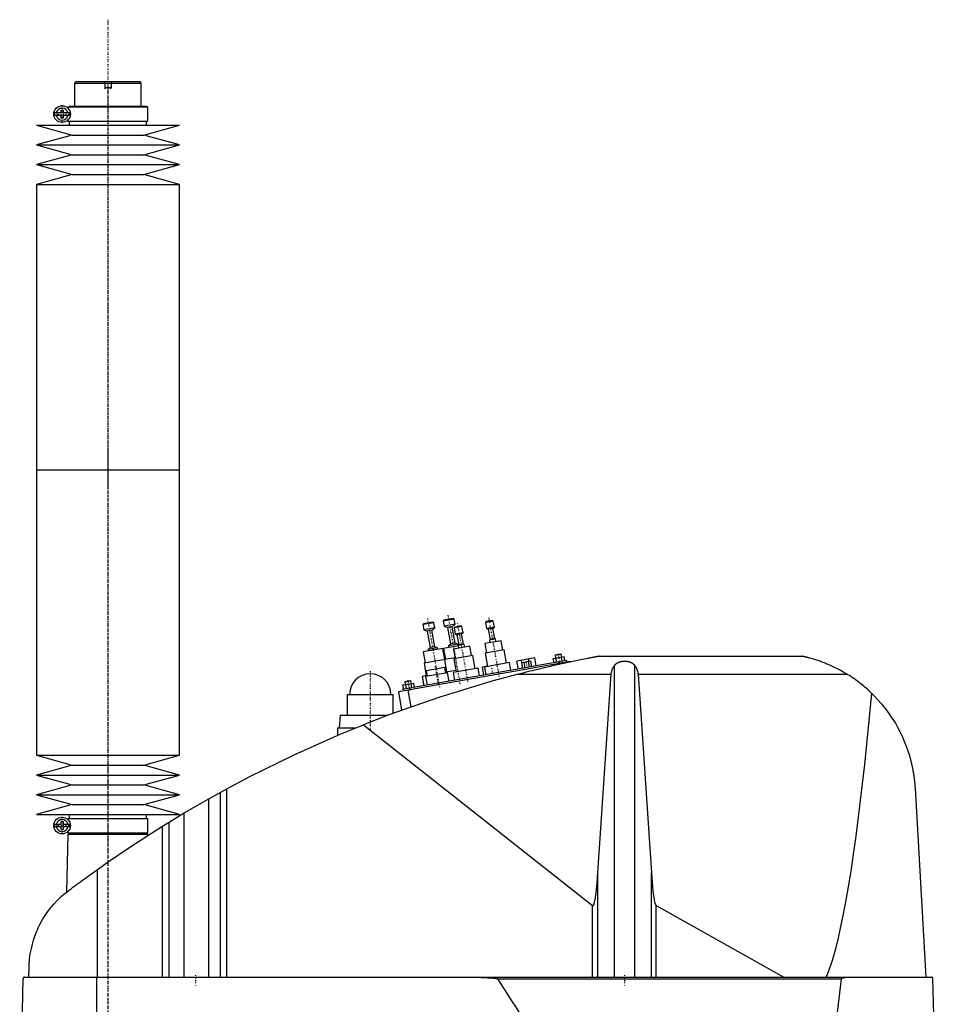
# Model space of a CAD drawing. Extents: x -906 to 186, y -1 to 1172.
# Tile 3 of 3: x -906 to -329, y 553 to 1172. Entities that reach past the tile are written whole.
import ezdxf

# ---------------------------------------------------------------- set-up
doc = ezdxf.new("R2010")
doc.units = 0
doc.linetypes.add('CENTER', pattern=[1.5, 0.45, -0.5, 0.05, -0.5])
for name, color, linetype in [('AM_0', 7, 'CONTINUOUS'), ('AM_10', 7, 'CONTINUOUS'), ('AM_7', 7, 'CENTER')]:
    doc.layers.add(name, color=color, linetype=linetype)

msp = doc.modelspace()

# ---------------------------------------------------------------- linework, layer by layer
at = {"layer": 'AM_0', "color": 7, "linetype": 'CONTINUOUS'}
for p, q in [((-870, 1133), (-871, 1132)), ((-871, 1132), (-871, 1117.5)), ((-871, 1132), (-829, 1132)), ((-870, 1133), (-830, 1133)), ((-829, 1132), (-830, 1133)), ((-829, 1117.5), (-829, 1132)), ((-879.45, 1113.4), (-879.45, 1115)), ((-879.45, 1115), (-878.25, 1115)), ((-878.25, 1115), (-878.25, 1113.4)), ((-875.15, 1117), (-875.15, 1116.22)), ((-875.15, 1117), (-824.85, 1117)), ((-874.35, 1117.5), (-874.35, 1117)), ((-874.35, 1117.5), (-825.65, 1117.5)), ((-825.65, 1117), (-825.65, 1117.5)), ((-824.85, 1108), (-824.85, 1117)), ((-883.63, 1113.4), (-879.45, 1113.4)), ((-879.45, 1111.6), (-883.63, 1111.6)), ((-879.45, 1110), (-879.45, 1111.6)), ((-878.25, 1110), (-879.45, 1110)), ((-878.25, 1113.4), (-874.07, 1113.4)), ((-878.25, 1111.6), (-878.25, 1110)), ((-874.07, 1111.6), (-878.25, 1111.6)), ((-875.15, 1108.78), (-875.15, 1108)), ((-895, 1105.5), (-872.5, 1099.3)), ((-895, 1105.5), (-805, 1105.5)), ((-875.15, 1108), (-824.85, 1108)), ((-874.35, 1108), (-874.35, 1105.5)), ((-827.5, 1099.3), (-805, 1105.5)), ((-825.65, 1105.5), (-825.65, 1108)), ((-872.5, 1099.3), (-895, 1093.1)), ((-872.5, 1099.3), (-827.5, 1099.3)), ((-805, 1093.1), (-827.5, 1099.3)), ((-895, 1093.1), (-872.5, 1086.9)), ((-895, 1093.1), (-805, 1093.1)), ((-827.5, 1086.9), (-805, 1093.1)), ((-872.5, 1086.9), (-895, 1080.7)), ((-872.5, 1086.9), (-827.5, 1086.9)), ((-805, 1080.7), (-827.5, 1086.9)), ((-895, 1080.7), (-872.5, 1074.5)), ((-895, 1080.7), (-805, 1080.7)), ((-827.5, 1074.5), (-805, 1080.7)), ((-872.5, 1074.5), (-895, 1068.3)), ((-872.5, 1074.5), (-827.5, 1074.5)), ((-805, 1068.3), (-827.5, 1074.5)), ((-895, 1068.3), (-895, 888.75)), ((-895, 1068.3), (-805, 1068.3)), ((-805, 888.75), (-805, 1068.3)), ((-895, 888.75), (-895, 709.2)), ((-895, 888.75), (-805, 888.75)), ((-895, 888.75), (-805, 888.75)), ((-805, 709.2), (-805, 888.75)), ((-645.59, 793.02), (-651.5, 791.97)), ((-645.01, 792.61), (-645.59, 793.02)), ((-632.21, 794.87), (-639.1, 793.65)), ((-638.69, 794.23), (-639.1, 793.65)), ((-639.1, 793.65), (-638.53, 790.4)), ((-632.79, 795.27), (-638.69, 794.23)), ((-632.21, 794.87), (-632.79, 795.27)), ((-631.63, 791.62), (-632.21, 794.87)), ((-607.62, 793.62), (-612.54, 792.75)), ((-612.13, 793.33), (-612.54, 792.75)), ((-612.54, 792.75), (-611.86, 788.91)), ((-608.2, 794.03), (-612.13, 793.33)), ((-607.62, 793.62), (-608.2, 794.03)), ((-606.94, 789.78), (-607.62, 793.62)), ((-645.01, 792.61), (-651.9, 791.4)), ((-651.5, 791.97), (-651.9, 791.4)), ((-651.9, 791.4), (-651.33, 788.15)), ((-644.44, 789.36), (-651.33, 788.15)), ((-651.33, 788.15), (-649.15, 787.31)), ((-646.2, 787.83), (-649.15, 787.31)), ((-649.15, 787.31), (-647.33, 776.97)), ((-646.2, 787.83), (-644.44, 789.36)), ((-644.37, 777.49), (-646.2, 787.83)), ((-644.44, 789.36), (-645.01, 792.61)), ((-631.63, 791.62), (-638.53, 790.4)), ((-638.53, 790.4), (-636.35, 789.57)), ((-633.39, 790.09), (-636.35, 789.57)), ((-636.35, 789.57), (-634.53, 779.23)), ((-633.39, 790.09), (-631.63, 791.62)), ((-631.57, 779.75), (-633.39, 790.09)), ((-627.31, 790.15), (-632.24, 789.28)), ((-631.83, 789.86), (-632.24, 789.28)), ((-632.24, 789.28), (-631.56, 785.44)), ((-627.89, 790.55), (-631.83, 789.86)), ((-627.31, 790.15), (-627.89, 790.55)), ((-626.64, 786.31), (-627.31, 790.15)), ((-606.94, 789.78), (-611.86, 788.91)), ((-611.86, 788.91), (-610.77, 788.49)), ((-607.82, 789.01), (-610.77, 788.49)), ((-610.77, 788.49), (-609.65, 782.09)), ((-607.82, 789.01), (-606.94, 789.78)), ((-606.69, 782.61), (-607.82, 789.01)), ((-626.64, 786.31), (-631.56, 785.44)), ((-631.56, 785.44), (-630.47, 785.02)), ((-627.52, 785.54), (-630.47, 785.02)), ((-630.47, 785.02), (-629.34, 778.62)), ((-627.52, 785.54), (-626.64, 786.31)), ((-626.39, 779.14), (-627.52, 785.54)), ((-602.65, 781.29), (-612.99, 779.47)), ((-606.15, 782.4), (-610.09, 781.71)), ((-609.65, 782.09), (-610.09, 781.71)), ((-610.09, 781.71), (-609.79, 780.04)), ((-606.69, 782.61), (-609.65, 782.09)), ((-606.15, 782.4), (-606.69, 782.61)), ((-605.85, 780.73), (-606.15, 782.4)), ((-601.61, 775.39), (-602.65, 781.29)), ((-639.35, 776.35), (-651.66, 774.18)), ((-651.66, 774.18), (-650.44, 767.28)), ((-647.33, 776.97), (-648.65, 775.82)), ((-642.74, 776.87), (-648.65, 775.82)), ((-648.65, 775.82), (-648.46, 774.74)), ((-644.37, 777.49), (-647.33, 776.97)), ((-642.74, 776.87), (-644.37, 777.49)), ((-642.55, 775.78), (-642.74, 776.87)), ((-638.13, 769.45), (-639.35, 776.35)), ((-629.75, 778.04), (-638.86, 776.43)), ((-638.86, 776.43), (-637.64, 769.54)), ((-634.53, 779.23), (-635.85, 778.08)), ((-629.94, 779.12), (-635.85, 778.08)), ((-635.85, 778.08), (-635.66, 777)), ((-631.57, 779.75), (-634.53, 779.23)), ((-622.35, 777.82), (-632.69, 776)), ((-632.69, 776), (-631.65, 770.09)), ((-629.94, 779.12), (-631.57, 779.75)), ((-629.75, 778.04), (-629.94, 779.12)), ((-625.84, 778.93), (-629.78, 778.24)), ((-629.34, 778.62), (-629.78, 778.24)), ((-629.78, 778.24), (-629.49, 776.56)), ((-626.39, 779.14), (-629.34, 778.62)), ((-625.84, 778.93), (-626.39, 779.14)), ((-625.55, 777.26), (-625.84, 778.93)), ((-621.3, 771.91), (-622.35, 777.82)), ((-612.99, 779.47), (-611.95, 773.56)), ((-600.87, 775.52), (-612.69, 773.43)), ((-599.39, 767.15), (-600.87, 775.52)), ((-558.96, 768.18), (-667.29, 749.08)), ((-561.6, 768.73), (-665, 750.5)), ((-637.63, 769.54), (-651.18, 767.15)), ((-631.73, 770.58), (-638.38, 769.41)), ((-638.38, 769.41), (-636.99, 761.53)), ((-620.57, 772.04), (-632.38, 769.96)), ((-632.38, 769.96), (-630.91, 761.59)), ((-619.09, 763.67), (-620.57, 772.04)), ((-612.69, 773.43), (-611.21, 765.06)), ((-581.49, 770.4), (-592.71, 768.42)), ((-591.83, 763.4), (-592.71, 768.42)), ((-589.06, 763.89), (-589.95, 768.91)), ((-583.98, 768.34), (-589.67, 767.34)), ((-585.14, 768.14), (-585.42, 769.71)), ((-584.79, 764.64), (-585.4, 768.09)), ((-583.37, 764.89), (-583.98, 768.34)), ((-580.6, 765.38), (-581.49, 770.4)), ((-569.87, 770.12), (-563.05, 771.32)), ((-569.39, 767.36), (-569.87, 770.12)), ((-568.79, 772.08), (-564.85, 772.78)), ((-568.58, 772.37), (-568.79, 772.08)), ((-568.79, 772.08), (-568.48, 770.36)), ((-568.58, 772.37), (-565.14, 772.98)), ((-567.68, 767.66), (-568.17, 770.42)), ((-564.85, 772.78), (-565.14, 772.98)), ((-564.54, 771.06), (-564.85, 772.78)), ((-564.27, 768.26), (-564.75, 771.02)), ((-562.56, 768.56), (-563.05, 771.32)), ((-561.6, 768.73), (-561.42, 767.75)), ((-558.96, 768.18), (-558.91, 767.91)), ((-540.94, 771.5), (-413.33, 771.5)), ((-651.18, 767.15), (-649.79, 759.27)), ((-638, 764.4), (-649.82, 762.32)), ((-649.82, 762.32), (-649.21, 758.87)), ((-637.4, 760.95), (-638, 764.4)), ((-631.08, 762.57), (-637.49, 761.44)), ((-617.12, 764.02), (-632.88, 761.24)), ((-616.25, 759.1), (-617.12, 764.02)), ((-611.23, 765.16), (-614.38, 764.6)), ((-613.49, 759.58), (-614.38, 764.6)), ((-597.42, 767.49), (-613.18, 764.71)), ((-613.18, 764.71), (-612.31, 759.79)), ((-611.6, 764.99), (-611.61, 765.09)), ((-596.56, 762.57), (-597.42, 767.49)), ((-589.06, 763.89), (-589.67, 767.34)), ((-587.64, 764.14), (-588.24, 767.59)), ((-566.52, 767.86), (-566.35, 766.88)), ((-564.87, 767.14), (-564.78, 766.64)), ((-531.34, 569.6), (-531.34, 765.71)), ((-518.66, 569.6), (-518.66, 765.71)), ((-663.33, 755.41), (-659.39, 756.1)), ((-663.12, 755.7), (-663.33, 755.41)), ((-663.12, 755.7), (-659.68, 756.31)), ((-659.39, 756.1), (-659.68, 756.31)), ((-659.08, 754.38), (-659.39, 756.1)), ((-649.31, 759.36), (-652.25, 758.84)), ((-652.25, 758.84), (-651.21, 752.93)), ((-636.41, 761.13), (-650.2, 758.69)), ((-650.2, 758.69), (-649.24, 753.28)), ((-636.99, 761.53), (-637.48, 761.45)), ((-635.46, 755.71), (-636.41, 761.13)), ((-632.88, 761.24), (-632.01, 756.32)), ((-592.03, 760.16), (-533.43, 760.16)), ((-541.83, 635.23), (-533.43, 760.16)), ((-516.57, 760.16), (-385.05, 760.16)), ((-516.57, 760.16), (-508.17, 635.23)), ((-664.41, 753.44), (-657.59, 754.64)), ((-663.93, 750.69), (-664.41, 753.44)), ((-663.33, 755.41), (-663.02, 753.69)), ((-662.22, 750.99), (-662.71, 753.74)), ((-661.38, 750.12), (-659.53, 739.63)), ((-660.08, 751.37), (-659.9, 750.38)), ((-658.81, 751.59), (-659.3, 754.34)), ((-657.1, 751.89), (-657.59, 754.64)), ((-699.5, 747.5), (-699.5, 734.5)), ((-699.5, 747.5), (-670.5, 747.5)), ((-670.5, 735.67), (-670.5, 747.5)), ((-667.29, 749.08), (-665.26, 737.59)), ((-704, 734.5), (-704.5, 726.5)), ((-704, 734.5), (-673.65, 734.5)), ((-705.65, 726.5), (-705.65, 721.73)), ((-705.65, 726.5), (-694.16, 726.5)), ((-689.33, 728.44), (-545.22, 614.75)), ((-895, 709.2), (-872.5, 703)), ((-895, 709.2), (-805, 709.2)), ((-827.5, 703), (-805, 709.2)), ((-872.5, 703), (-895, 696.8)), ((-872.5, 703), (-827.5, 703)), ((-805, 696.8), (-827.5, 703)), ((-895, 696.8), (-872.5, 690.6)), ((-895, 696.8), (-805, 696.8)), ((-827.5, 690.6), (-805, 696.8)), ((-872.5, 690.6), (-895, 684.4)), ((-872.5, 690.6), (-827.5, 690.6)), ((-805, 684.4), (-827.5, 690.6)), ((-786.56, 681.89), (-775.22, 688.17)), ((-775.22, 569.6), (-775.22, 688.17)), ((-342.34, 688.56), (-335.65, 569.6)), ((-895, 684.4), (-872.5, 678.2)), ((-895, 684.4), (-805, 684.4)), ((-827.5, 678.2), (-805, 684.4)), ((-801.96, 672.97), (-786.56, 681.89)), ((-786.56, 569.6), (-786.56, 681.89)), ((-779.22, 569.6), (-779.22, 685.98)), ((-872.5, 678.2), (-895, 672)), ((-872.5, 678.2), (-827.5, 678.2)), ((-805, 672), (-827.5, 678.2)), ((-895, 672), (-805, 672)), ((-875.15, 669.5), (-875.15, 668.72)), ((-875.15, 669.5), (-824.85, 669.5)), ((-874.35, 672), (-874.35, 669.5)), ((-825.65, 669.5), (-825.65, 672)), ((-824.85, 660.5), (-824.85, 669.5)), ((-815.65, 664.64), (-801.96, 672.97)), ((-801.96, 569.6), (-801.96, 672.97)), ((-883.63, 665.9), (-879.45, 665.9)), ((-879.45, 664.1), (-883.63, 664.1)), ((-879.45, 665.9), (-879.45, 667.5)), ((-879.45, 667.5), (-878.25, 667.5)), ((-879.45, 662.5), (-879.45, 664.1)), ((-878.25, 667.5), (-878.25, 665.9)), ((-878.25, 665.9), (-874.07, 665.9)), ((-878.25, 664.1), (-878.25, 662.5)), ((-874.07, 664.1), (-878.25, 664.1)), ((-815.65, 569.6), (-815.65, 664.64)), ((-811.52, 569.6), (-811.52, 667.2)), ((-878.25, 662.5), (-879.45, 662.5)), ((-875.17, 659.5), (-876.04, 623.15)), ((-875.17, 659.5), (-824.83, 659.5)), ((-875.15, 661.28), (-875.15, 660.5)), ((-875.15, 660.5), (-824.85, 660.5)), ((-874.35, 660.5), (-874.35, 660)), ((-874.35, 660), (-825.65, 660)), ((-874.17, 660), (-874.17, 659.5)), ((-825.83, 659.5), (-825.83, 660)), ((-825.65, 660), (-825.65, 660.5)), ((-824.81, 658.86), (-824.83, 659.5)), ((-856.53, 569.6), (-856.53, 637.45)), ((-541.83, 569.6), (-541.83, 635.23)), ((-508.17, 569.6), (-508.17, 635.23)), ((-545.22, 569.6), (-545.22, 614.75)), ((-505.15, 614.71), (-424.82, 569.6)), ((-505.15, 569.6), (-505.15, 614.71)), ((-899.77, 569.6), (-899.63, 575.62)), ((-903.45, 568.63), (-905.5, 487.5)), ((-902.45, 569.6), (-332.05, 569.6)), ((-857.01, 487.5), (-857.01, 569.6)), ((-604.88, 568.63), (-388.61, 568.63)), ((-328.96, 487.5), (-331.05, 568.63))]:
    msp.add_line(p, q, dxfattribs=at)
for points in [[(-540.94, 771.5, 0), (-540.94, 771.5, 0), (-540.94, 771.5, 0), (-540.94, 771.5, 0), (-540.95, 771.5, 0), (-540.95, 771.5, 0), (-540.96, 771.49, 0), (-540.98, 771.49, 0), (-541, 771.49, 0), (-541.02, 771.48, 0), (-541.04, 771.48, 0), (-541.05, 771.48, 0), (-541.06, 771.48, 0), (-541.09, 771.47, 0), (-541.12, 771.47, 0), (-541.15, 771.46, 0), (-541.19, 771.45, 0), (-541.22, 771.45, 0), (-541.24, 771.44, 0), (-541.26, 771.44, 0), (-541.3, 771.43, 0), (-541.35, 771.42, 0), (-541.37, 771.42, 0), (-541.39, 771.41, 0), (-541.44, 771.41, 0), (-541.48, 771.4, 0), (-541.51, 771.39, 0), (-541.53, 771.39, 0), (-541.58, 771.38, 0), (-541.64, 771.37, 0), (-541.69, 771.36, 0), (-541.74, 771.35, 0), (-541.8, 771.34, 0), (-541.83, 771.33, 0), (-541.86, 771.33, 0), (-541.91, 771.32, 0), (-541.97, 771.31, 0), (-542.03, 771.29, 0), (-542.08, 771.28, 0), (-542.14, 771.27, 0), (-542.17, 771.27, 0), (-542.2, 771.26, 0), (-542.26, 771.25, 0), (-542.32, 771.24, 0), (-542.53, 771.2, 0), (-542.91, 771.13, 0), (-543.31, 771.05, 0), (-543.52, 771.01, 0), (-543.73, 770.97, 0), (-544.16, 770.89, 0), (-544.6, 770.8, 0), (-545.06, 770.71, 0), (-545.52, 770.63, 0), (-545.99, 770.53, 0), (-546.22, 770.49, 0), (-546.46, 770.44, 0), (-546.93, 770.35, 0), (-547.41, 770.26, 0), (-547.64, 770.21, 0), (-549.05, 769.93, 0), (-551.78, 769.39, 0), (-554.59, 768.81, 0), (-557.47, 768.21, 0), (-560.41, 767.59, 0), (-563.39, 766.95, 0), (-564.9, 766.62, 0), (-566.41, 766.28, 0), (-569.46, 765.6, 0), (-572.52, 764.91, 0), (-575.58, 764.19, 0), (-578.64, 763.47, 0), (-581.68, 762.74, 0), (-583.19, 762.37, 0), (-584.69, 762.01, 0), (-587.67, 761.27, 0), (-590.59, 760.53, 0), (-592.03, 760.16, 0)], [(-531.34, 765.71, 0), (-531.3, 765.76, 0), (-531.23, 765.86, 0), (-531.15, 765.95, 0), (-531.11, 766, 0), (-531.07, 766.05, 0), (-530.99, 766.14, 0), (-530.91, 766.24, 0), (-530.82, 766.33, 0), (-530.73, 766.42, 0), (-530.63, 766.51, 0), (-530.59, 766.56, 0), (-530.54, 766.6, 0), (-530.44, 766.69, 0), (-530.34, 766.77, 0), (-530.24, 766.85, 0), (-530.14, 766.93, 0), (-530.03, 767.01, 0), (-529.98, 767.05, 0), (-529.93, 767.09, 0), (-529.82, 767.16, 0), (-529.71, 767.23, 0), (-529.66, 767.26, 0), (-529.6, 767.3, 0), (-529.49, 767.36, 0), (-529.39, 767.42, 0), (-529.33, 767.45, 0), (-529.28, 767.48, 0), (-529.17, 767.54, 0), (-529.05, 767.59, 0), (-528.94, 767.65, 0), (-528.82, 767.7, 0), (-528.7, 767.75, 0), (-528.64, 767.78, 0), (-528.58, 767.8, 0), (-528.46, 767.85, 0), (-528.33, 767.9, 0), (-528.21, 767.94, 0), (-528.08, 767.99, 0), (-527.95, 768.03, 0), (-527.88, 768.05, 0), (-527.81, 768.07, 0), (-527.68, 768.1, 0), (-527.55, 768.14, 0), (-527.41, 768.17, 0), (-527.28, 768.2, 0), (-527.14, 768.23, 0), (-527.07, 768.25, 0), (-527, 768.26, 0), (-526.86, 768.28, 0), (-526.72, 768.31, 0), (-526.59, 768.33, 0), (-526.45, 768.35, 0), (-526.31, 768.37, 0), (-526.24, 768.37, 0), (-526.17, 768.38, 0), (-526.03, 768.4, 0), (-525.89, 768.41, 0), (-525.75, 768.42, 0), (-525.61, 768.43, 0), (-525.47, 768.43, 0), (-525.41, 768.44, 0), (-525.34, 768.44, 0), (-525.2, 768.44, 0), (-525.07, 768.44, 0), (-525, 768.44, 0), (-524.93, 768.44, 0), (-524.8, 768.44, 0), (-524.66, 768.44, 0), (-524.59, 768.44, 0), (-524.53, 768.43, 0), (-524.39, 768.43, 0), (-524.25, 768.42, 0), (-524.11, 768.41, 0), (-523.97, 768.4, 0), (-523.83, 768.38, 0), (-523.76, 768.37, 0), (-523.69, 768.37, 0), (-523.55, 768.35, 0), (-523.41, 768.33, 0), (-523.28, 768.31, 0), (-523.14, 768.28, 0), (-523, 768.26, 0), (-522.93, 768.25, 0), (-522.86, 768.23, 0), (-522.72, 768.2, 0), (-522.59, 768.17, 0), (-522.45, 768.14, 0), (-522.32, 768.1, 0), (-522.19, 768.07, 0), (-522.12, 768.05, 0), (-522.05, 768.03, 0), (-521.92, 767.99, 0), (-521.79, 767.94, 0), (-521.67, 767.9, 0), (-521.54, 767.85, 0), (-521.42, 767.8, 0), (-521.36, 767.78, 0), (-521.3, 767.75, 0), (-521.18, 767.7, 0), (-521.06, 767.65, 0), (-520.95, 767.59, 0), (-520.83, 767.54, 0), (-520.72, 767.48, 0), (-520.67, 767.45, 0), (-520.61, 767.42, 0), (-520.51, 767.36, 0), (-520.4, 767.3, 0), (-520.34, 767.26, 0), (-520.29, 767.23, 0), (-520.18, 767.16, 0), (-520.07, 767.09, 0), (-520.02, 767.05, 0), (-519.97, 767.01, 0), (-519.86, 766.93, 0), (-519.76, 766.85, 0), (-519.66, 766.77, 0), (-519.56, 766.69, 0), (-519.46, 766.6, 0), (-519.41, 766.56, 0), (-519.37, 766.51, 0), (-519.27, 766.42, 0), (-519.18, 766.33, 0), (-519.09, 766.24, 0), (-519.01, 766.14, 0), (-518.93, 766.05, 0), (-518.89, 766, 0), (-518.85, 765.95, 0), (-518.77, 765.86, 0), (-518.7, 765.76, 0), (-518.66, 765.71, 0)], [(-385.05, 760.16, 0), (-385.83, 760.64, 0), (-387.44, 761.58, 0), (-389.09, 762.5, 0), (-389.92, 762.95, 0), (-390.77, 763.4, 0), (-392.47, 764.26, 0), (-394.2, 765.08, 0), (-395.93, 765.87, 0), (-397.66, 766.61, 0), (-399.37, 767.3, 0), (-400.23, 767.63, 0), (-401.07, 767.95, 0), (-402.74, 768.54, 0), (-404.36, 769.09, 0), (-405.96, 769.59, 0), (-407.62, 770.08, 0), (-408.6, 770.35, 0), (-408.87, 770.42, 0), (-409.14, 770.5, 0), (-409.28, 770.53, 0), (-409.41, 770.57, 0), (-409.68, 770.64, 0), (-409.94, 770.7, 0), (-410.07, 770.74, 0), (-410.2, 770.77, 0), (-410.46, 770.83, 0), (-410.71, 770.9, 0), (-410.83, 770.93, 0), (-410.95, 770.96, 0), (-411.19, 771.01, 0), (-411.42, 771.07, 0), (-411.65, 771.12, 0), (-411.86, 771.17, 0), (-412.07, 771.22, 0), (-412.18, 771.24, 0), (-412.28, 771.27, 0), (-412.48, 771.31, 0), (-412.67, 771.36, 0), (-412.78, 771.38, 0), (-412.8, 771.39, 0), (-412.83, 771.39, 0), (-412.84, 771.39, 0), (-412.86, 771.4, 0), (-412.89, 771.4, 0), (-412.91, 771.41, 0), (-412.94, 771.41, 0), (-412.96, 771.42, 0), (-412.99, 771.42, 0), (-413, 771.43, 0), (-413.01, 771.43, 0), (-413.03, 771.44, 0), (-413.05, 771.44, 0), (-413.07, 771.44, 0), (-413.1, 771.45, 0), (-413.12, 771.45, 0), (-413.13, 771.46, 0), (-413.13, 771.46, 0), (-413.15, 771.46, 0), (-413.17, 771.47, 0), (-413.18, 771.47, 0), (-413.19, 771.47, 0), (-413.2, 771.47, 0), (-413.22, 771.48, 0), (-413.22, 771.48, 0), (-413.23, 771.48, 0), (-413.24, 771.48, 0), (-413.26, 771.48, 0), (-413.27, 771.49, 0), (-413.28, 771.49, 0), (-413.29, 771.49, 0), (-413.29, 771.49, 0), (-413.3, 771.49, 0), (-413.3, 771.49, 0), (-413.31, 771.5, 0), (-413.32, 771.5, 0), (-413.32, 771.5, 0), (-413.33, 771.5, 0), (-413.33, 771.5, 0), (-413.33, 771.5, 0), (-413.33, 771.5, 0), (-413.33, 771.5, 0), (-413.33, 771.5, 0)], [(-533.43, 760.16, 0), (-533.42, 760.32, 0), (-533.39, 760.65, 0), (-533.34, 760.97, 0), (-533.32, 761.13, 0), (-533.29, 761.3, 0), (-533.22, 761.62, 0), (-533.15, 761.94, 0), (-533.06, 762.26, 0), (-532.97, 762.57, 0), (-532.86, 762.89, 0), (-532.8, 763.04, 0), (-532.74, 763.2, 0), (-532.61, 763.51, 0), (-532.48, 763.81, 0), (-532.33, 764.11, 0), (-532.17, 764.41, 0), (-532, 764.71, 0), (-531.92, 764.86, 0), (-531.83, 765, 0), (-531.64, 765.29, 0), (-531.44, 765.57, 0), (-531.34, 765.71, 0)], [(-518.66, 765.71, 0), (-518.56, 765.57, 0), (-518.36, 765.29, 0), (-518.17, 765, 0), (-518.08, 764.86, 0), (-518, 764.71, 0), (-517.83, 764.41, 0), (-517.67, 764.11, 0), (-517.52, 763.81, 0), (-517.39, 763.51, 0), (-517.26, 763.2, 0), (-517.2, 763.04, 0), (-517.14, 762.89, 0), (-517.03, 762.57, 0), (-516.94, 762.26, 0), (-516.85, 761.94, 0), (-516.78, 761.62, 0), (-516.71, 761.3, 0), (-516.68, 761.13, 0), (-516.66, 760.97, 0), (-516.61, 760.65, 0), (-516.58, 760.32, 0), (-516.57, 760.16, 0)], [(-592.03, 760.16, 0), (-608.52, 755.74, 0), (-641.19, 745.86, 0), (-673.4, 734.59, 0), (-689.33, 728.44, 0)], [(-369.53, 748.09, 0), (-369.92, 748.47, 0), (-370.71, 749.22, 0), (-371.52, 749.97, 0), (-371.92, 750.33, 0), (-372.33, 750.7, 0), (-373.15, 751.42, 0), (-373.98, 752.14, 0), (-374.82, 752.84, 0), (-375.67, 753.53, 0), (-376.53, 754.21, 0), (-376.96, 754.55, 0), (-377.39, 754.89, 0), (-378.26, 755.55, 0), (-379.14, 756.2, 0), (-380.03, 756.84, 0), (-380.93, 757.47, 0), (-381.83, 758.08, 0), (-382.28, 758.39, 0), (-382.74, 758.69, 0), (-383.66, 759.29, 0), (-384.58, 759.87, 0), (-385.05, 760.16, 0)], [(-398.33, 569.6, 0), (-397.49, 571.52, 0), (-395.8, 575.91, 0), (-394.12, 581.01, 0), (-393.28, 583.82, 0), (-392.45, 586.82, 0), (-390.78, 593.33, 0), (-389.13, 600.55, 0), (-387.48, 608.47, 0), (-385.84, 617.08, 0), (-384.22, 626.39, 0), (-383.41, 631.3, 0), (-382.61, 636.38, 0), (-381.01, 647.05, 0), (-379.42, 658.39, 0), (-374, 703.31, 0), (-369.53, 748.09, 0)], [(-369.53, 748.09, 0), (-368.22, 746.79, 0), (-365.68, 744.12, 0), (-363.25, 741.34, 0), (-362.07, 739.91, 0), (-360.93, 738.46, 0), (-358.74, 735.49, 0), (-356.67, 732.43, 0), (-354.72, 729.3, 0), (-352.91, 726.09, 0), (-351.24, 722.81, 0), (-350.45, 721.14, 0), (-349.7, 719.46, 0), (-348.3, 716.06, 0), (-347.03, 712.6, 0), (-345.91, 709.08, 0), (-344.93, 705.5, 0), (-344.09, 701.86, 0), (-343.73, 700.01, 0), (-343.67, 699.71, 0), (-343.56, 699.09, 0), (-343.45, 698.46, 0), (-343.4, 698.15, 0), (-343.35, 697.84, 0), (-343.25, 697.21, 0), (-343.16, 696.59, 0), (-343.07, 695.96, 0), (-342.98, 695.33, 0), (-342.9, 694.69, 0), (-342.86, 694.37, 0), (-342.82, 694.06, 0), (-342.75, 693.42, 0), (-342.68, 692.78, 0), (-342.62, 692.13, 0), (-342.56, 691.49, 0), (-342.5, 690.84, 0), (-342.47, 690.52, 0), (-342.45, 690.19, 0), (-342.4, 689.54, 0), (-342.36, 688.89, 0), (-342.34, 688.56, 0)], [(-775.22, 688.17, 0), (-761.24, 695.59, 0), (-732.87, 709.58, 0), (-703.96, 722.45, 0), (-689.33, 728.44, 0)], [(-856.53, 637.45, 0), (-849.84, 642.16, 0), (-836.3, 651.36, 0), (-822.58, 660.29, 0), (-815.65, 664.64, 0)], [(-878.19, 621.52, 0), (-877.65, 621.93, 0), (-876.56, 622.75, 0), (-875.45, 623.59, 0), (-874.89, 624.01, 0), (-874.33, 624.44, 0), (-873.19, 625.3, 0), (-872.03, 626.16, 0), (-870.86, 627.04, 0), (-869.67, 627.92, 0), (-868.47, 628.81, 0), (-867.86, 629.26, 0), (-867.25, 629.7, 0), (-866.03, 630.6, 0), (-864.79, 631.51, 0), (-863.54, 632.42, 0), (-862.29, 633.33, 0), (-861.02, 634.24, 0), (-860.38, 634.7, 0), (-859.75, 635.16, 0), (-858.46, 636.08, 0), (-857.18, 637, 0), (-856.53, 637.45, 0)], [(-545.22, 614.75, 0), (-545.21, 614.75, 0), (-545.21, 614.75, 0), (-545.2, 614.74, 0), (-545.2, 614.74, 0), (-545.2, 614.74, 0), (-545.19, 614.73, 0), (-545.19, 614.73, 0), (-545.18, 614.73, 0), (-545.17, 614.72, 0), (-545.17, 614.72, 0), (-545.17, 614.72, 0), (-545.16, 614.71, 0), (-545.16, 614.71, 0), (-545.15, 614.71, 0), (-545.15, 614.71, 0), (-545.14, 614.7, 0), (-545.14, 614.7, 0), (-545.13, 614.7, 0), (-545.13, 614.7, 0), (-545.12, 614.69, 0), (-545.12, 614.69, 0), (-545.12, 614.69, 0), (-545.11, 614.69, 0), (-545.11, 614.69, 0), (-545.1, 614.68, 0), (-545.1, 614.68, 0), (-545.1, 614.68, 0), (-545.09, 614.68, 0), (-545.08, 614.68, 0), (-545.08, 614.68, 0), (-545.07, 614.68, 0), (-545.07, 614.67, 0), (-545.07, 614.67, 0), (-545.06, 614.67, 0), (-545.06, 614.67, 0), (-545.05, 614.67, 0), (-545.05, 614.67, 0), (-545.04, 614.67, 0), (-545.03, 614.67, 0), (-545.03, 614.67, 0), (-545.03, 614.67, 0), (-545.02, 614.67, 0), (-545.02, 614.67, 0), (-545.01, 614.67, 0), (-545.01, 614.67, 0), (-545, 614.67, 0), (-545, 614.67, 0), (-544.99, 614.67, 0), (-544.99, 614.67, 0), (-544.98, 614.67, 0), (-544.98, 614.67, 0), (-544.97, 614.67, 0), (-544.97, 614.67, 0), (-544.96, 614.67, 0), (-544.96, 614.67, 0), (-544.96, 614.67, 0), (-544.95, 614.67, 0), (-544.94, 614.67, 0), (-544.94, 614.67, 0), (-544.93, 614.67, 0), (-544.93, 614.68, 0), (-544.93, 614.68, 0), (-544.92, 614.68, 0), (-544.92, 614.68, 0), (-544.91, 614.68, 0), (-544.91, 614.68, 0), (-544.9, 614.68, 0), (-544.9, 614.68, 0), (-544.9, 614.69, 0), (-544.89, 614.69, 0), (-544.89, 614.69, 0), (-544.88, 614.69, 0), (-544.88, 614.69, 0), (-544.87, 614.7, 0), (-544.87, 614.7, 0), (-544.86, 614.7, 0), (-544.86, 614.7, 0), (-544.85, 614.7, 0), (-544.85, 614.71, 0), (-544.84, 614.71, 0), (-544.84, 614.71, 0), (-544.83, 614.72, 0), (-544.83, 614.72, 0), (-544.83, 614.72, 0), (-544.82, 614.72, 0), (-544.81, 614.73, 0), (-544.81, 614.73, 0), (-544.8, 614.74, 0), (-544.8, 614.74, 0), (-544.79, 614.74, 0), (-544.79, 614.74, 0), (-544.79, 614.75, 0), (-544.78, 614.75, 0), (-544.78, 614.76, 0), (-544.77, 614.76, 0), (-544.76, 614.77, 0), (-544.76, 614.77, 0), (-544.76, 614.77, 0), (-544.75, 614.78, 0), (-544.75, 614.78, 0), (-544.73, 614.8, 0), (-544.71, 614.82, 0), (-544.69, 614.84, 0), (-544.66, 614.88, 0), (-544.63, 614.92, 0), (-544.61, 614.94, 0), (-544.59, 614.97, 0), (-544.56, 615.02, 0), (-544.52, 615.08, 0), (-544.51, 615.11, 0), (-544.49, 615.14, 0), (-544.46, 615.2, 0), (-544.42, 615.27, 0), (-544.39, 615.34, 0), (-544.36, 615.42, 0), (-544.32, 615.5, 0), (-544.31, 615.54, 0), (-544.29, 615.59, 0), (-544.26, 615.67, 0), (-544.22, 615.77, 0), (-544.11, 616.13, 0), (-543.91, 616.86, 0), (-543.71, 617.73, 0), (-543.52, 618.75, 0), (-543.42, 619.32, 0), (-543.32, 619.92, 0), (-543.13, 621.22, 0), (-542.95, 622.66, 0), (-542.32, 628.77, 0), (-541.83, 635.23, 0)], [(-508.17, 635.23, 0), (-507.73, 629.38, 0), (-507.17, 623.69, 0), (-507.01, 622.31, 0), (-506.84, 621.04, 0), (-506.76, 620.44, 0), (-506.67, 619.88, 0), (-506.5, 618.83, 0), (-506.32, 617.9, 0), (-506.15, 617.08, 0), (-505.97, 616.38, 0), (-505.79, 615.8, 0), (-505.7, 615.56, 0), (-505.68, 615.52, 0), (-505.65, 615.44, 0), (-505.62, 615.37, 0), (-505.61, 615.34, 0), (-505.59, 615.31, 0), (-505.56, 615.24, 0), (-505.53, 615.18, 0), (-505.5, 615.13, 0), (-505.47, 615.07, 0), (-505.44, 615.02, 0), (-505.43, 615, 0), (-505.41, 614.98, 0), (-505.38, 614.93, 0), (-505.35, 614.89, 0), (-505.32, 614.85, 0), (-505.29, 614.82, 0), (-505.26, 614.79, 0), (-505.25, 614.78, 0), (-505.23, 614.76, 0), (-505.21, 614.75, 0), (-505.21, 614.74, 0), (-505.2, 614.74, 0), (-505.2, 614.74, 0), (-505.2, 614.74, 0), (-505.19, 614.73, 0), (-505.19, 614.73, 0), (-505.18, 614.73, 0), (-505.18, 614.72, 0), (-505.17, 614.72, 0), (-505.17, 614.72, 0), (-505.17, 614.72, 0), (-505.16, 614.71, 0), (-505.16, 614.71, 0), (-505.15, 614.71, 0)], [(-899.63, 575.62, 0), (-899.63, 575.9, 0), (-899.61, 576.44, 0), (-899.59, 576.97, 0), (-899.58, 577.22, 0), (-899.56, 577.47, 0), (-899.53, 577.96, 0), (-899.5, 578.44, 0), (-899.47, 578.91, 0), (-899.43, 579.37, 0), (-899.39, 579.83, 0), (-899.37, 580.05, 0), (-899.35, 580.27, 0), (-899.31, 580.72, 0), (-899.26, 581.15, 0), (-899.07, 582.67, 0), (-898.88, 583.94, 0), (-898.67, 585.21, 0), (-898.16, 587.76, 0), (-897.54, 590.32, 0), (-896.8, 592.89, 0), (-895.93, 595.48, 0), (-894.93, 598.07, 0), (-894.38, 599.37, 0), (-893.8, 600.67, 0), (-892.52, 603.27, 0), (-891.09, 605.85, 0), (-889.52, 608.41, 0), (-887.8, 610.92, 0), (-885.93, 613.4, 0), (-884.94, 614.61, 0), (-883.91, 615.81, 0), (-881.74, 618.15, 0), (-879.41, 620.42, 0), (-878.19, 621.52, 0)], [(-902.45, 569.6, 0), (-902.48, 569.6, 0), (-902.54, 569.6, 0), (-902.61, 569.59, 0), (-902.64, 569.58, 0), (-902.67, 569.57, 0), (-902.74, 569.56, 0), (-902.8, 569.54, 0), (-902.86, 569.51, 0), (-902.93, 569.48, 0), (-902.99, 569.44, 0), (-903.02, 569.42, 0), (-903.05, 569.4, 0), (-903.1, 569.36, 0), (-903.16, 569.3, 0), (-903.21, 569.24, 0), (-903.27, 569.18, 0), (-903.3, 569.13, 0), (-903.3, 569.12, 0), (-903.31, 569.11, 0), (-903.32, 569.1, 0), (-903.32, 569.09, 0), (-903.33, 569.08, 0), (-903.34, 569.06, 0), (-903.34, 569.05, 0), (-903.35, 569.04, 0), (-903.35, 569.03, 0), (-903.36, 569.01, 0), (-903.37, 569, 0), (-903.37, 568.99, 0), (-903.38, 568.97, 0), (-903.39, 568.95, 0), (-903.39, 568.93, 0), (-903.4, 568.91, 0), (-903.41, 568.89, 0), (-903.41, 568.88, 0), (-903.41, 568.87, 0), (-903.42, 568.84, 0), (-903.43, 568.82, 0), (-903.43, 568.79, 0), (-903.43, 568.78, 0), (-903.43, 568.77, 0), (-903.44, 568.77, 0), (-903.44, 568.77, 0), (-903.44, 568.76, 0), (-903.44, 568.76, 0), (-903.44, 568.75, 0), (-903.44, 568.75, 0), (-903.44, 568.74, 0), (-903.44, 568.74, 0), (-903.44, 568.74, 0), (-903.44, 568.73, 0), (-903.44, 568.73, 0), (-903.44, 568.72, 0), (-903.44, 568.72, 0), (-903.44, 568.72, 0), (-903.44, 568.71, 0), (-903.44, 568.71, 0), (-903.44, 568.71, 0), (-903.44, 568.7, 0), (-903.45, 568.7, 0), (-903.45, 568.69, 0), (-903.45, 568.69, 0), (-903.45, 568.68, 0), (-903.45, 568.68, 0), (-903.45, 568.67, 0), (-903.45, 568.67, 0), (-903.45, 568.67, 0), (-903.45, 568.66, 0), (-903.45, 568.65, 0), (-903.45, 568.65, 0), (-903.45, 568.64, 0), (-903.45, 568.64, 0), (-903.45, 568.64, 0), (-903.45, 568.63, 0), (-903.45, 568.63, 0), (-903.45, 568.63, 0)], [(-625.92, 569.6, 0), (-622.51, 569.59, 0), (-615.33, 569.45, 0), (-611.14, 569.3, 0), (-609.97, 569.24, 0), (-608.82, 569.17, 0), (-608.26, 569.13, 0), (-607.7, 569.09, 0), (-606.58, 568.98, 0), (-605.89, 568.9, 0), (-605.7, 568.87, 0), (-605.5, 568.83, 0), (-605.41, 568.82, 0), (-605.31, 568.8, 0), (-605.21, 568.77, 0), (-605.18, 568.76, 0), (-605.15, 568.76, 0), (-605.13, 568.75, 0), (-605.12, 568.75, 0), (-605.09, 568.74, 0), (-605.06, 568.73, 0), (-605.03, 568.72, 0), (-605, 568.71, 0), (-604.97, 568.69, 0), (-604.95, 568.69, 0), (-604.95, 568.68, 0), (-604.94, 568.68, 0), (-604.94, 568.68, 0), (-604.94, 568.68, 0), (-604.94, 568.68, 0), (-604.93, 568.67, 0), (-604.93, 568.67, 0), (-604.92, 568.67, 0), (-604.92, 568.66, 0), (-604.91, 568.66, 0), (-604.91, 568.66, 0), (-604.91, 568.66, 0), (-604.9, 568.66, 0), (-604.9, 568.65, 0), (-604.9, 568.65, 0), (-604.89, 568.65, 0), (-604.89, 568.64, 0), (-604.89, 568.64, 0), (-604.89, 568.64, 0), (-604.88, 568.63, 0), (-604.88, 568.63, 0), (-604.88, 568.63, 0), (-604.88, 568.63, 0), (-604.88, 568.63, 0), (-604.88, 568.63, 0), (-604.88, 568.63, 0), (-604.88, 568.63, 0), (-604.88, 568.63, 0)], [(-604.88, 568.63, 0), (-603.05, 565.65, 0), (-599.4, 559.81, 0), (-595.75, 554.13, 0), (-593.92, 551.36, 0), (-592.09, 548.63, 0), (-588.44, 543.29, 0), (-584.79, 538.12, 0), (-581.13, 533.11, 0), (-577.48, 528.27, 0), (-573.83, 523.6, 0), (-572, 521.32, 0), (-570.17, 519.09, 0), (-566.52, 514.75, 0), (-562.86, 510.57, 0), (-559.21, 506.57, 0), (-555.56, 502.73, 0), (-551.9, 499.05, 0), (-550.07, 497.28, 0), (-548.25, 495.54, 0), (-544.59, 492.2, 0), (-540.94, 489.03, 0), (-539.11, 487.5, 0)], [(-391.63, 543.92, 0), (-388.61, 568.63, 0)], [(-388.61, 568.63, 0), (-388.61, 568.63, 0), (-388.61, 568.64, 0), (-388.61, 568.64, 0), (-388.61, 568.65, 0), (-388.61, 568.65, 0), (-388.6, 568.65, 0), (-388.6, 568.66, 0), (-388.6, 568.67, 0), (-388.6, 568.67, 0), (-388.6, 568.68, 0), (-388.6, 568.68, 0), (-388.6, 568.68, 0), (-388.59, 568.69, 0), (-388.59, 568.7, 0), (-388.59, 568.7, 0), (-388.59, 568.71, 0), (-388.58, 568.71, 0), (-388.58, 568.72, 0), (-388.58, 568.72, 0), (-388.58, 568.73, 0), (-388.58, 568.73, 0), (-388.57, 568.73, 0), (-388.57, 568.74, 0), (-388.57, 568.74, 0), (-388.57, 568.75, 0), (-388.56, 568.75, 0), (-388.56, 568.75, 0), (-388.56, 568.76, 0), (-388.55, 568.76, 0), (-388.55, 568.77, 0), (-388.55, 568.77, 0), (-388.54, 568.78, 0), (-388.54, 568.78, 0), (-388.54, 568.78, 0), (-388.54, 568.79, 0), (-388.53, 568.79, 0), (-388.52, 568.81, 0), (-388.49, 568.84, 0), (-388.47, 568.86, 0), (-388.44, 568.88, 0), (-388.42, 568.9, 0), (-388.41, 568.91, 0), (-388.38, 568.93, 0), (-388.35, 568.95, 0), (-388.31, 568.97, 0), (-388.28, 568.99, 0), (-388.25, 569.01, 0), (-388.23, 569.02, 0), (-388.21, 569.03, 0), (-388.18, 569.05, 0), (-388.15, 569.06, 0), (-388.13, 569.07, 0), (-388.11, 569.08, 0), (-388.08, 569.09, 0), (-388.04, 569.11, 0), (-388.03, 569.11, 0), (-388.01, 569.12, 0), (-387.98, 569.13, 0), (-387.94, 569.15, 0), (-387.83, 569.19, 0), (-387.62, 569.26, 0), (-387.41, 569.31, 0), (-387.19, 569.36, 0), (-386.97, 569.41, 0), (-386.85, 569.43, 0), (-386.74, 569.45, 0), (-386.51, 569.48, 0), (-386.29, 569.51, 0), (-386.06, 569.54, 0), (-385.83, 569.56, 0), (-385.61, 569.58, 0), (-385.5, 569.58, 0), (-385.38, 569.59, 0), (-385.17, 569.6, 0), (-384.95, 569.6, 0), (-384.85, 569.6, 0)], [(-331.05, 568.63, 0), (-331.05, 568.63, 0), (-331.05, 568.63, 0), (-331.05, 568.64, 0), (-331.05, 568.64, 0), (-331.05, 568.64, 0), (-331.05, 568.65, 0), (-331.05, 568.66, 0), (-331.05, 568.66, 0), (-331.05, 568.67, 0), (-331.05, 568.67, 0), (-331.05, 568.67, 0), (-331.05, 568.68, 0), (-331.05, 568.68, 0), (-331.05, 568.69, 0), (-331.05, 568.69, 0), (-331.05, 568.7, 0), (-331.06, 568.7, 0), (-331.06, 568.71, 0), (-331.06, 568.71, 0), (-331.06, 568.71, 0), (-331.06, 568.72, 0), (-331.06, 568.72, 0), (-331.06, 568.73, 0), (-331.06, 568.73, 0), (-331.06, 568.74, 0), (-331.06, 568.74, 0), (-331.06, 568.74, 0), (-331.06, 568.75, 0), (-331.06, 568.75, 0), (-331.06, 568.76, 0), (-331.06, 568.76, 0), (-331.06, 568.77, 0), (-331.06, 568.77, 0), (-331.06, 568.77, 0), (-331.07, 568.78, 0), (-331.07, 568.78, 0), (-331.07, 568.8, 0), (-331.08, 568.82, 0), (-331.08, 568.85, 0), (-331.09, 568.87, 0), (-331.09, 568.88, 0), (-331.09, 568.89, 0), (-331.1, 568.92, 0), (-331.11, 568.94, 0), (-331.12, 568.96, 0), (-331.12, 568.98, 0), (-331.13, 569, 0), (-331.14, 569.01, 0), (-331.14, 569.01, 0), (-331.15, 569.03, 0), (-331.16, 569.05, 0), (-331.16, 569.06, 0), (-331.17, 569.07, 0), (-331.17, 569.08, 0), (-331.18, 569.1, 0), (-331.19, 569.1, 0), (-331.19, 569.11, 0), (-331.2, 569.13, 0), (-331.21, 569.14, 0), (-331.24, 569.18, 0), (-331.29, 569.25, 0), (-331.34, 569.31, 0), (-331.4, 569.36, 0), (-331.46, 569.41, 0), (-331.49, 569.43, 0), (-331.52, 569.45, 0), (-331.58, 569.48, 0), (-331.64, 569.51, 0), (-331.71, 569.54, 0), (-331.77, 569.56, 0), (-331.83, 569.58, 0), (-331.86, 569.58, 0), (-331.89, 569.59, 0), (-331.96, 569.6, 0), (-332.02, 569.6, 0), (-332.05, 569.6, 0)]]:
    msp.add_polyline3d(points, dxfattribs=at)
for centre in [(-878.85, 1112.5), (-878.85, 665)]:
    msp.add_circle(centre, 5.25, dxfattribs=at)
for centre, radius, start, end in [((-878.85, 1112.5), 3.75, 13.88654, 166.11346), ((-878.85, 1112.5), 4.87, 169.34589, 190.65411), ((-878.85, 1112.5), 3.75, 193.88654, 346.11346), ((-878.85, 1112.5), 4.87, 349.34589, 10.65411), ((-685, 747.5), 13, 0, 180), ((-878.85, 665), 4.87, 169.34589, 190.65411), ((-878.85, 665), 3.75, 13.88654, 166.11346), ((-878.85, 665), 3.75, 193.88654, 346.11346), ((-878.85, 665), 4.87, 349.34589, 10.65411)]:
    msp.add_arc(centre, radius, start, end, dxfattribs=at)
at = {"layer": 'AM_10', "color": 7, "linetype": 'CONTINUOUS'}
for p, q in [((-852, 1133), (-852, 1129)), ((-848, 1129), (-852, 1129)), ((-851.62, 1128.34), (-852, 1129)), ((-848.38, 1128.34), (-848, 1129)), ((-848, 1133), (-848, 1129))]:
    msp.add_line(p, q, dxfattribs=at)
at = {"layer": 'AM_7', "color": 4, "linetype": 'CENTER'}
for p, q in [((-850, 1171.88), (-850, 316.62)), ((-850, 1128.94), (-850, 877.31)), ((-878.85, 1106.99), (-878.85, 1118.01)), ((-884.36, 1112.5), (-873.34, 1112.5)), ((-850, 900.19), (-850, 648.56)), ((-649.01, 795.14), (-641.22, 750.94)), ((-636.21, 797.4), (-628.41, 753.19)), ((-610.56, 795.91), (-603.89, 758.08)), ((-630.26, 792.44), (-623.58, 754.6)), ((-586.18, 764.22), (-586.85, 768.01)), ((-566.96, 773.27), (-565.81, 766.72)), ((-685, 762.2), (-685, 724.8)), ((-644.2, 764.99), (-642.04, 752.74)), ((-607.85, 760.4), (-608.52, 764.19)), ((-661.51, 756.59), (-660.35, 750.04)), ((-698.65, 747.5), (-671.35, 747.5)), ((-850, 700.5), (-850, 370.5)), ((-878.85, 659.49), (-878.85, 670.51)), ((-884.36, 665), (-873.34, 665)), ((-795, 570.9), (-795, 564.3)), ((-525, 570.9), (-525, 564.3))]:
    msp.add_line(p, q, dxfattribs=at)

doc.saveas('drawing.dxf')
